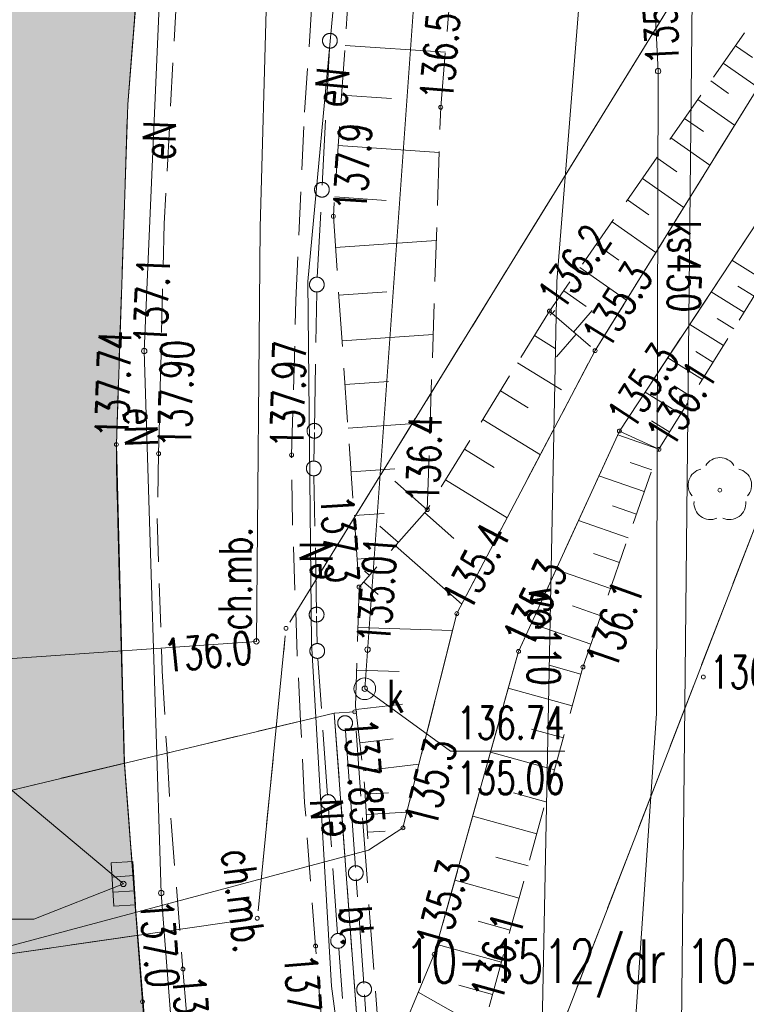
# Model space of a CAD drawing. Header units: centimetres. Extents: x -29333 to 403204, y -464147 to 16641.
# Tile 126 of 134: x 76338 to 78010, y 4817 to 7082. Entities that reach past the tile are written whole.
import ezdxf
from ezdxf.xclip import XClip

# ---------------------------------------------------------------- set-up
doc = ezdxf.new("R2010")
doc.units = ezdxf.units.CM
doc.header["$MEASUREMENT"] = 0
doc.header["$XCLIPFRAME"] = 0
for name, pattern in [('1_OTKC', [150, 100, -50]), ('1_OTKJ', [200, 150, -50]), ('1_OTKU', [200, 150, -50]), ('1_OTRK', [175, 125, -50]), ('1_OTRKG', [175, 125, -50]), ('EGKK', [200, 150, -50])]:
    doc.linetypes.add(name, pattern=pattern)
for name, color, linetype in [('2010_Mlawa_627_2_mdcp_pow_zakr_bez_zmian_14_Dzialki', 7, 'Continuous'), ('2010_Mlawa_627_2_mdcp_pow_zakr_bez_zmian_14_Kontury', 7, 'Continuous'), ('2010_Mlawa_627_2_mdcp_pow_zakr_bez_zmian_14_Numery_dzialek', 7, 'Continuous'), ('2010_Mlawa_627_2_mdcp_pow_zakr_bez_zmian_14_Numery_konturow', 7, 'Continuous'), ('2010_Mlawa_627_2_mdcp_pow_zakr_bez_zmian_14_OTK_E_T_1', 7, 'Continuous'), ('2010_Mlawa_627_2_mdcp_pow_zakr_bez_zmian_14_OTK_E_T_3', 7, 'Continuous'), ('2010_Mlawa_627_2_mdcp_pow_zakr_bez_zmian_14_OTK_L_0', 7, 'Continuous'), ('2010_Mlawa_627_2_mdcp_pow_zakr_bez_zmian_14_OTK_L_1', 7, 'Continuous'), ('2010_Mlawa_627_2_mdcp_pow_zakr_bez_zmian_14_OTK_L_11', 7, 'Continuous'), ('2010_Mlawa_627_2_mdcp_pow_zakr_bez_zmian_14_OTK_L_2', 7, 'Continuous'), ('2010_Mlawa_627_2_mdcp_pow_zakr_bez_zmian_14_OTK_L_4', 7, 'Continuous'), ('2010_Mlawa_627_2_mdcp_pow_zakr_bez_zmian_14_OTK_L_7', 7, 'Continuous'), ('2010_Mlawa_627_2_mdcp_pow_zakr_bez_zmian_14_OTR_L_1', 7, 'Continuous'), ('2010_Mlawa_627_2_mdcp_pow_zakr_bez_zmian_14_OTR_T_0', 7, 'Continuous'), ('2010_Mlawa_627_2_mdcp_pow_zakr_bez_zmian_14_OTR_T_1', 7, 'Continuous'), ('2010_Mlawa_627_2_mdcp_pow_zakr_bez_zmian_14_OTW_L_0', 7, 'Continuous'), ('2010_Mlawa_627_2_mdcp_pow_zakr_bez_zmian_14_OTZ_T_0', 7, 'Continuous'), ('2010_Mlawa_627_2_mdcp_pow_zakr_bez_zmian_14_Punkty', 7, 'Continuous'), ('2010_Mlawa_627_2_mdcp_pow_zakr_bez_zmian_14_SUEP_E_T_0', 7, 'Continuous'), ('2010_Mlawa_627_2_mdcp_pow_zakr_bez_zmian_14_SUEP_L_0', 7, 'Continuous'), ('2010_Mlawa_627_2_mdcp_pow_zakr_bez_zmian_14_SUER_T_0', 7, 'Continuous'), ('2010_Mlawa_627_2_mdcp_pow_zakr_bez_zmian_14_SUGP_L_0', 7, 'Continuous'), ('2010_Mlawa_627_2_mdcp_pow_zakr_bez_zmian_14_SUGR_T_0', 7, 'Continuous'), ('2010_Mlawa_627_2_mdcp_pow_zakr_bez_zmian_14_SUK_T_1', 7, 'Continuous'), ('2010_Mlawa_627_2_mdcp_pow_zakr_bez_zmian_14_SUKP_E_T_0', 7, 'Continuous'), ('2010_Mlawa_627_2_mdcp_pow_zakr_bez_zmian_14_SUKP_L_0', 7, 'Continuous'), ('2010_Mlawa_627_2_mdcp_pow_zakr_bez_zmian_14_SUKR_T_0', 7, 'Continuous'), ('2010_Mlawa_627_2_mdcp_pow_zakr_bez_zmian_14_SUL_L_1', 7, 'Continuous'), ('2010_Mlawa_627_2_mdcp_pow_zakr_bez_zmian_14_SUP_E_T_1', 7, 'Continuous'), ('2010_Mlawa_627_2_mdcp_pow_zakr_bez_zmian_14_SUP_T_4', 7, 'Continuous'), ('2010_Mlawa_627_2_mdcp_pow_zakr_bez_zmian_14_SUWP_E_T_0', 7, 'Continuous'), ('2010_Mlawa_627_2_mdcp_pow_zakr_bez_zmian_14_SUWP_L_0', 7, 'Continuous'), ('MAPA MDCP', 7, 'Continuous'), ('PROJEKTOWANE DROGI', 7, 'Continuous'), ('PZT NOWE', 7, 'Continuous')]:
    doc.layers.add(name, color=color, linetype=linetype)
doc.styles.add('GENERATED_STYLE_2', font='Simplex.shx')
doc.dimstyles.new('GENERATED_STYLE__6', dxfattribs={"dimtxt": 0.18, "dimasz": 145.92, "dimexe": 0.18, "dimexo": 0.0625, "dimgap": 0.09, "dimtad": 0, "dimtih": 1, "dimtoh": 1, "dimdec": 4, "dimzin": 0, "dimdsep": 46, "dimcen": 0.09, "dimadec": 0, "dimazin": 0, "dimtfac": 1, "dimtdec": 4, "dimtmove": 0, "dimatfit": 3, "dimldrblk": 'ARROWHEAD_5', "dimfxl": 1, "dimtolj": 1, "dimtzin": 0, "dimarcsym": 0})

# ---------------------------------------------------------------- blocks, each defined once
blk = doc.blocks.new('Rysunek_6_14', base_point=(74378.8, 8957.9))
at = {"layer": '2010_Mlawa_627_2_mdcp_pow_zakr_bez_zmian_14_Dzialki', "color": 7, "linetype": 'Continuous', "lineweight": 18}
for p, q in [((78033.9, 7439.4), (76959.8, 5696.4)), ((77494.9, 4531.8), (78032.7, 5924.1)), ((76949.2, 5665), (76886.5, 5031.8)), ((76868, 5012.5), (75863.7, 4868.3))]:
    blk.add_line(p, q, dxfattribs=at)
at = {"layer": '2010_Mlawa_627_2_mdcp_pow_zakr_bez_zmian_14_Kontury', "color": 3, "linetype": 'EGKK', "lineweight": 18}
for p, q in [((76959.8, 5696.4), (78033.9, 7439.4)), ((78032.7, 5924.1), (77494.9, 4531.8)), ((76886.5, 5031.8), (76949.2, 5665)), ((75863.7, 4868.3), (76868, 5012.5))]:
    blk.add_line(p, q, dxfattribs=at)
at = {"layer": '2010_Mlawa_627_2_mdcp_pow_zakr_bez_zmian_14_OTK_L_0', "color": 7, "linetype": '1_OTKJ', "lineweight": 18}
for p, q in [((76586.8, 6886.9), (76648.8, 7664.9)), ((76560.8, 6104.9), (76586.8, 6886.9)), ((76560.8, 6050.9), (76560.8, 6104.9)), ((76578.8, 5377.9), (76560.8, 6050.9)), ((76579.3, 5371.7), (75879.1, 5204.6)), ((76579.3, 5371.7), (76578.8, 5377.9)), ((76620.8, 4822.9), (76579.3, 5371.7)), ((76652.8, 4441), (76620.8, 4822.9))]:
    blk.add_line(p, q, dxfattribs=at)
at = {"layer": '2010_Mlawa_627_2_mdcp_pow_zakr_bez_zmian_14_OTK_L_1', "color": 7, "linetype": 'Continuous', "lineweight": 18}
for p, q in [((76586.8, 6886.9), (76648.8, 7664.9)), ((76560.8, 6104.9), (76586.8, 6886.9)), ((76560.8, 6050.9), (76560.8, 6104.9)), ((76578.8, 5377.9), (76560.8, 6050.9)), ((76620.8, 4822.9), (76578.8, 5377.9)), ((76652.8, 4441), (76620.8, 4822.9))]:
    blk.add_line(p, q, dxfattribs=at)
at = {"layer": '2010_Mlawa_627_2_mdcp_pow_zakr_bez_zmian_14_OTK_L_11', "color": 7, "linetype": '1_OTKJ', "lineweight": 18}
for p, q in [((77034.1, 6701.4), (77050.9, 7015.9)), ((77022.8, 6489.9), (77033, 6680.8)), ((77016.3, 6140), (77021.5, 6454.9)), ((77015.1, 6066.9), (77016.2, 6132.9)), ((77021.2, 5717), (77015.2, 6031.9)), ((77022.5, 5646.9), (77021.3, 5710.2)), ((77046.7, 5297.8), (77024.1, 5612)), ((77110.5, 5131.8), (77088.1, 5446)), ((77069.6, 4979.9), (77049, 5266.9)), ((77129.6, 4864.5), (77112.4, 5105.8)), ((77096.5, 4630.9), (77072.2, 4945)), ((77148.6, 4597.2), (77131.4, 4838.5))]:
    blk.add_line(p, q, dxfattribs=at)
for centre in [(77051.8, 7033.9), (77033.5, 6691.1), (77021.8, 6472.9), (77021.8, 6472.9), (77016.3, 6136.4), (77014.8, 6049.9), (77014.8, 6049.9), (77021.3, 5713.6), (77022.8, 5629.9), (77022.8, 5629.9), (77086.8, 5463.9), (77047.9, 5282.3), (77111.4, 5118.8), (77070.8, 4962.9), (77070.8, 4962.9), (77130.5, 4851.5)]:
    blk.add_circle(centre, 17, dxfattribs=at)
at = {"layer": '2010_Mlawa_627_2_mdcp_pow_zakr_bez_zmian_14_OTK_L_2', "color": 7, "linetype": '1_OTKC', "lineweight": 18}
for p, q in [((76993.8, 6869.9), (77014.8, 7183.9)), ((76698.8, 7132.9), (76670.8, 6612.9)), ((76973.8, 6436.9), (76993.8, 6869.9)), ((76670.8, 6612.9), (76657.8, 6083.9)), ((76963.8, 6080.9), (76973.8, 6436.9)), ((76657.8, 6083.9), (76654.8, 5934.9)), ((76965.8, 5923.9), (76963.8, 6080.9)), ((76654.8, 5934.9), (76665.8, 5583.9)), ((76976.8, 5619.9), (76965.8, 5923.9)), ((76984.4, 5468.4), (76976.8, 5619.9)), ((76665.8, 5583.9), (76677.2, 5395.1)), ((76984.4, 5468.4), (76677.2, 5395.1)), ((76993.8, 5280.9), (76984.4, 5468.4)), ((76677.2, 5395.1), (76686.8, 5235.9)), ((77018.8, 4950.9), (76993.8, 5280.9)), ((76686.8, 5235.9), (76713.8, 4897.9)), ((77056.7, 4484.5), (77018.8, 4950.9)), ((76713.8, 4897.9), (76750.3, 4451.5))]:
    blk.add_line(p, q, dxfattribs=at)
at = {"layer": '2010_Mlawa_627_2_mdcp_pow_zakr_bez_zmian_14_OTK_L_4', "color": 7, "linetype": '1_OTKU', "lineweight": 18}
for p, q in [((77108.8, 5489.9), (77061.8, 5486.9)), ((77061.8, 5486.9), (77135.7, 4493.1)), ((77182.5, 4498.1), (77108.8, 5489.9))]:
    blk.add_line(p, q, dxfattribs=at)
at = {"layer": '2010_Mlawa_627_2_mdcp_pow_zakr_bez_zmian_14_OTK_L_7', "color": 7, "linetype": 'Continuous', "lineweight": 18}
for p, q in [((77061.8, 5486.9), (75448.8, 5101.9)), ((77135.7, 4493.1), (77061.8, 5486.9))]:
    blk.add_line(p, q, dxfattribs=at)
at = {"layer": '2010_Mlawa_627_2_mdcp_pow_zakr_bez_zmian_14_OTR_L_1', "color": 7, "linetype": '1_OTRK', "lineweight": 18}
for p, q in [((78917.8, 7956.9), (77717.8, 6135.9)), ((77661.8, 6320.9), (78546.8, 7750.9)), ((77306.8, 6880.9), (77355.8, 7465.9)), ((77275.8, 5954.9), (77306.8, 6880.9)), ((77343.8, 5715.9), (77661.8, 6320.9)), ((77717.8, 6135.9), (77485.8, 5628.9)), ((77717.8, 6135.9), (77808.8, 6093.9)), ((77219.8, 5222.9), (77343.8, 5715.9)), ((77485.8, 5628.9), (77291.8, 4931.9)), ((77140.3, 5171.5), (77219.8, 5222.9)), ((77291.8, 4931.9), (77173.8, 4651.7))]:
    blk.add_line(p, q, dxfattribs=at)
at = {"layer": '2010_Mlawa_627_2_mdcp_pow_zakr_bez_zmian_14_OTR_L_1', "color": 7, "linetype": '1_OTRKG', "lineweight": 18}
for p, q in [((77808.8, 6093.9), (78951.8, 7936.9)), ((78507.8, 7768.9), (77556.8, 6411.9)), ((77121.8, 7534.9), (77059.8, 6629.9)), ((77059.8, 6629.9), (77118.8, 5776.9)), ((77556.8, 6411.9), (77275.8, 5954.9)), ((77556.8, 6411.9), (77661.8, 6320.9)), ((77633.8, 5592.9), (77808.8, 6093.9)), ((77275.8, 5954.9), (77118.8, 5776.9)), ((77118.8, 5776.9), (77110.6, 5502.9)), ((77417.8, 4810.9), (77633.8, 5592.9)), ((77110.6, 5502.9), (77131.7, 5322.2)), ((77131.7, 5322.2), (77140.3, 5171.5))]:
    blk.add_line(p, q, dxfattribs=at)
at = {"layer": '2010_Mlawa_627_2_mdcp_pow_zakr_bez_zmian_14_OTR_L_1', "color": 7, "linetype": 'Continuous', "lineweight": 18}
for p, q in [((77086.8, 7023.3), (77317.4, 7007.5)), ((77984.7, 7022.4), (78023.5, 6995.2)), ((77956.7, 6982.4), (78036.6, 6926.4)), ((77927.8, 6941.3), (77969, 6912.5)), ((77079, 6908.8), (77193.4, 6901)), ((77898.2, 6898.9), (77982.8, 6839.6)), ((77867.6, 6855.3), (77911.2, 6824.8)), ((77836.2, 6810.5), (77925.9, 6747.6)), ((77071, 6792.6), (77303.4, 6776.7)), ((77803.8, 6764.3), (77850, 6731.9)), ((77770.5, 6716.7), (77865.6, 6650.1)), ((77062.9, 6674.4), (77181.1, 6666.3)), ((77736.2, 6667.8), (77785.1, 6633.5)), ((77700.9, 6617.4), (77801.6, 6546.8)), ((77064.8, 6558.5), (77296.6, 6574.5)), ((77664.5, 6565.5), (77716.4, 6529.2)), ((78050.2, 6483.1), (77976.7, 6528.7)), ((77627.1, 6512.1), (77733.9, 6437.3)), ((77589.6, 6458.6), (77641.4, 6422.3)), ((78027.4, 6446.4), (77990.2, 6469.5)), ((77072.4, 6448.3), (77182.6, 6455.9)), ((78004.3, 6409.1), (77928.8, 6456)), ((77563.1, 6406.5), (77569.1, 6413.4)), ((77612.5, 6363.7), (77655.3, 6413.1)), ((77562.4, 6407.1), (77558.3, 6402.4)), ((77980.9, 6371.3), (77942.6, 6395.1)), ((77957.1, 6333), (77879.5, 6381.2)), ((77079.7, 6343.4), (77289.3, 6357.9)), ((77522.1, 6355.4), (77570.1, 6325.9)), ((77618, 6358.9), (77573, 6306.9)), ((77661.8, 6320.9), (77661.9, 6320.9)), ((77908.6, 6254.8), (77828.8, 6304.3)), ((77933, 6294.2), (77893.7, 6318.6)), ((77483.5, 6292.7), (77584.8, 6230.4)), ((77086.6, 6243), (77187, 6250)), ((77883.9, 6214.9), (77843.4, 6240)), ((77444.2, 6228.7), (77508.1, 6189.4)), ((77858.8, 6174.4), (77776.8, 6225.3)), ((77403.5, 6162.6), (77535.9, 6081.2)), ((77093.6, 6142.6), (77246.4, 6153.2)), ((77833.4, 6133.4), (77791.8, 6159.2)), ((77808.8, 6093.9), (77713.8, 6127.1)), ((77361.4, 6094.1), (77429.9, 6052)), ((77100.5, 6042.2), (77200.9, 6049.1)), ((77792.3, 6046.4), (77742.5, 6063.8)), ((77774.9, 5996.7), (77670.8, 6033)), ((77275.8, 5954.9), (77201.4, 6020.5)), ((77317.9, 6023.3), (77459.6, 5936.1)), ((77756.7, 5944.6), (77702.2, 5963.6)), ((77107.4, 5941.8), (77176.4, 5946.5)), ((77269.8, 5948.1), (77336.8, 5889)), ((77209.3, 5879.4), (77166.4, 5917.2)), ((77737.7, 5890.1), (77623.6, 5930)), ((77202.6, 5871.8), (77355.1, 5737.3)), ((77717.7, 5833.1), (77658.1, 5854)), ((77114.4, 5841.4), (77141.3, 5843.2)), ((77142.7, 5803.9), (77131.4, 5813.9)), ((77696.9, 5773.4), (77571.9, 5817.1)), ((77129.4, 5788.9), (77162.7, 5759.6)), ((77675.1, 5710.9), (77609.7, 5733.8)), ((77652.2, 5645.5), (77515.3, 5693.4)), ((77116, 5683.9), (77334.1, 5677.3)), ((77629.4, 5576.8), (77556, 5597)), ((77113.1, 5585.6), (77211.3, 5582.7)), ((77609.1, 5503.4), (77462.2, 5544)), ((77111.5, 5495), (77219.2, 5507.6)), ((77588.8, 5429.9), (77515.3, 5450.2)), ((77120.4, 5418.5), (77197, 5427.4)), ((77568.5, 5356.4), (77421.3, 5397)), ((77128, 5354.1), (77256.6, 5369.2)), ((77132.9, 5300.3), (77186.9, 5303.4)), ((77548.2, 5282.8), (77474.5, 5303.1)), ((77135.6, 5253.7), (77228.9, 5259)), ((77527.8, 5209.1), (77380.3, 5249.8)), ((77138, 5212.6), (77179.1, 5214.9)), ((77140.3, 5171.5), (77140.3, 5171.5)), ((77507.5, 5135.4), (77433.6, 5155.8)), ((77487.1, 5061.5), (77339.3, 5102.4)), ((77466.7, 4987.6), (77392.7, 5008.1)), ((77446.2, 4913.7), (77298.2, 4954.6)), ((77425.8, 4839.6), (77348.4, 4861)), ((77393.1, 4766.9), (77255.1, 4844.6))]:
    blk.add_line(p, q, dxfattribs=at)
at = {"layer": '2010_Mlawa_627_2_mdcp_pow_zakr_bez_zmian_14_OTR_T_0', "color": 7, "linetype": 'Continuous', "lineweight": 18}
for centre in [(76560.8, 6104.9), (76657.8, 6083.9), (76963.8, 6080.9), (77108.8, 5489.9), (77018.8, 4950.9), (76713.8, 4897.9), (76620.8, 4822.9)]:
    blk.add_circle(centre, 4.5, dxfattribs=at)
at = {"layer": '2010_Mlawa_627_2_mdcp_pow_zakr_bez_zmian_14_OTR_T_1', "color": 7, "linetype": 'Continuous', "lineweight": 18}
for centre in [(77306.8, 6880.9), (77059.8, 6629.9), (77556.8, 6411.9), (77661.8, 6320.9), (77717.8, 6135.9), (77808.8, 6093.9), (77275.8, 5954.9), (77118.8, 5776.9), (77343.8, 5715.9), (77485.8, 5628.9), (77633.8, 5592.9), (77910.8, 5569.9), (77219.8, 5222.9), (77291.8, 4931.9)]:
    blk.add_circle(centre, 4.5, dxfattribs=at)
at = {"layer": '2010_Mlawa_627_2_mdcp_pow_zakr_bez_zmian_14_OTW_L_0', "color": 141, "linetype": 'Continuous', "lineweight": 18, "true_color": 0x59d9ff}
for p, q in [((77717.8, 6135.9), (78917.8, 7956.9)), ((78546.8, 7750.9), (77661.8, 6320.9)), ((77661.8, 6320.9), (77343.8, 5715.9)), ((77485.8, 5628.9), (77717.8, 6135.9)), ((77343.8, 5715.9), (77219.8, 5222.9)), ((77291.8, 4931.9), (77485.8, 5628.9)), ((77219.8, 5222.9), (77140.3, 5171.5)), ((77140.3, 5171.5), (75347.8, 4692.9)), ((77173.8, 4651.7), (77291.8, 4931.9))]:
    blk.add_line(p, q, dxfattribs=at)
at = {"layer": '2010_Mlawa_627_2_mdcp_pow_zakr_bez_zmian_14_OTZ_T_0', "color": 94, "linetype": 'Continuous', "lineweight": 18}
blk.add_circle((77948.8, 5999.9), 4.5, dxfattribs=at)
for centre, start, end in [((77948.8, 6037.4), 30.1401, 149.8599), ((77913.2, 6011.5), 102.1445, 221.86), ((77984.5, 6011.5), 318.14, 77.8555), ((77926.8, 5969.6), 174.1482, 293.8542), ((77970.9, 5969.6), 246.1458, 5.8518)]:
    blk.add_arc(centre, 37.5, start, end, dxfattribs=at)
at = {"layer": '2010_Mlawa_627_2_mdcp_pow_zakr_bez_zmian_14_Punkty', "color": 7, "linetype": 'Continuous', "lineweight": 18}
for centre in [(76950.8, 5681.9), (76884.8, 5014.9)]:
    blk.add_circle(centre, 4.5, dxfattribs=at)
at = {"layer": '2010_Mlawa_627_2_mdcp_pow_zakr_bez_zmian_14_SUEP_L_0', "color": 1, "linetype": 'Continuous', "lineweight": 18}
for p, q in [((76915.8, 7515.9), (76891.8, 6603.9)), ((77085.8, 7385.9), (77000.8, 6479.9)), ((76663.8, 7216.9), (76624.8, 6319.9)), ((76891.8, 6603.9), (76882.8, 5651.9)), ((77000.8, 6479.9), (77009.8, 5648.9)), ((76624.8, 6319.9), (76663.8, 5072.9)), ((76882.8, 5651.9), (75760.8, 5572.9)), ((77009.8, 5648.9), (77055.8, 4858.9)), ((76663.8, 5072.9), (76712.3, 4447.4)), ((77055.8, 4858.9), (77105.1, 4489.8))]:
    blk.add_line(p, q, dxfattribs=at)
at = {"layer": '2010_Mlawa_627_2_mdcp_pow_zakr_bez_zmian_14_SUER_T_0', "color": 1, "linetype": 'Continuous', "lineweight": 18}
for centre in [(76624.8, 6319.9), (76882.8, 5651.9), (76663.8, 5072.9)]:
    blk.add_circle(centre, 6.25, dxfattribs=at)
at = {"layer": '2010_Mlawa_627_2_mdcp_pow_zakr_bez_zmian_14_SUGP_L_0', "color": 52, "linetype": 'Continuous', "lineweight": 18, "true_color": 0xbfbf00}
for p, q in [((77755.4, 7965.1), (77806.8, 6963.9)), ((77806.8, 6963.9), (77803, 5486.1)), ((77803, 5486.1), (77739.5, 4558.2))]:
    blk.add_line(p, q, dxfattribs=at)
at = {"layer": '2010_Mlawa_627_2_mdcp_pow_zakr_bez_zmian_14_SUGR_T_0', "color": 52, "linetype": 'Continuous', "lineweight": 18, "true_color": 0xbfbf00}
blk.add_circle((77806.8, 6963.9), 6.25, dxfattribs=at)
at = {"layer": '2010_Mlawa_627_2_mdcp_pow_zakr_bez_zmian_14_SUK_T_1', "color": 36, "linetype": 'Continuous', "lineweight": 18, "true_color": 0x803300}
for p, q in [((76548.7, 5142.2), (76598.6, 5145.4)), ((76598.6, 5145.4), (76605, 5045.6)), ((76555.1, 5042.4), (76548.7, 5142.2)), ((76600.7, 5113), (76550.8, 5109.8)), ((76602.9, 5078.1), (76553, 5074.8)), ((76605, 5045.6), (76555.1, 5042.4))]:
    blk.add_line(p, q, dxfattribs=at)
at = {"layer": '2010_Mlawa_627_2_mdcp_pow_zakr_bez_zmian_14_SUKP_L_0', "color": 36, "linetype": 'Continuous', "lineweight": 18, "true_color": 0x803300}
for p, q in [((77132, 5543), (77404.3, 9359.4)), ((77895.8, 8189.9), (77858.2, 4571)), ((75646.1, 5873.3), (76576.8, 5093.9))]:
    blk.add_line(p, q, dxfattribs=at)
at = {"layer": '2010_Mlawa_627_2_mdcp_pow_zakr_bez_zmian_14_SUKR_T_0', "color": 36, "linetype": 'Continuous', "lineweight": 18, "true_color": 0x803300}
for p, q in [((77132, 5543), (77329.1, 5399.4)), ((77329.1, 5399.4), (77592.4, 5399.4)), ((76576.8, 5093.9), (76371.1, 5012.5)), ((76107.9, 5012.5), (76371.1, 5012.5))]:
    blk.add_line(p, q, dxfattribs=at)
for centre in [(77138.4, 5633.1), (77132, 5543), (76576.8, 5093.9)]:
    blk.add_circle(centre, 6.25, dxfattribs=at)
at = {"layer": '2010_Mlawa_627_2_mdcp_pow_zakr_bez_zmian_14_SUL_L_1', "color": 7, "linetype": 'Continuous', "lineweight": 18}
for p, q in [((77755.4, 7965.1), (77806.8, 6963.9)), ((77806.8, 6963.9), (77803, 5486.1)), ((76882.8, 5651.9), (75760.8, 5572.9))]:
    blk.add_line(p, q, dxfattribs=at)
at = {"layer": '2010_Mlawa_627_2_mdcp_pow_zakr_bez_zmian_14_SUP_T_4', "color": 7, "linetype": 'Continuous', "lineweight": 18}
blk.add_circle((77132, 5543), 25, dxfattribs=at)
at = {"layer": '2010_Mlawa_627_2_mdcp_pow_zakr_bez_zmian_14_SUWP_L_0', "color": 5, "linetype": 'Continuous', "lineweight": 18}
for p, q in [((77573.8, 6479.9), (77748.8, 8668.9)), ((77535.6, 4536.2), (77573.8, 6479.9))]:
    blk.add_line(p, q, dxfattribs=at)
at = {"layer": '2010_Mlawa_627_2_mdcp_pow_zakr_bez_zmian_14_Numery_dzialek', "color": 7, "linetype": 'Continuous', "lineweight": 18, "insert": (77871.4, 4966.1), "char_height": 100, "attachment_point": 1, "style": 'GENERATED_STYLE_2'}
blk.add_mtext('\\A1;{\\W0.700000x;\\pql;\\FSimplex.shx;10-663/5}', dxfattribs=at)
at = {"layer": '2010_Mlawa_627_2_mdcp_pow_zakr_bez_zmian_14_Numery_konturow', "color": 3, "linetype": 'Continuous', "lineweight": 18, "insert": (77224.8, 4966.1), "char_height": 100, "attachment_point": 1, "style": 'GENERATED_STYLE_2'}
blk.add_mtext('\\A1;{\\W0.700000x;\\pql;\\FSimplex.shx;10-1512/dr}', dxfattribs=at)
at = {"layer": '2010_Mlawa_627_2_mdcp_pow_zakr_bez_zmian_14_OTK_E_T_1', "color": 7, "linetype": 'Continuous', "lineweight": 18, "char_height": 75, "attachment_point": 4, "style": 'GENERATED_STYLE_2'}
for insert, rotation in [((76832.2, 5677), 89.35), ((76839.4, 5174.1), 277.125)]:
    blk.add_mtext('\\A1;{\\W0.700000x;\\pql;\\FSimplex.shx;ch.mb.}', dxfattribs=dict(at, insert=insert, rotation=rotation))
at = {"layer": '2010_Mlawa_627_2_mdcp_pow_zakr_bez_zmian_14_OTK_E_T_3', "color": 7, "linetype": 'Continuous', "lineweight": 18, "insert": (77110.3, 5043.7), "char_height": 75, "attachment_point": 4, "rotation": 274.4365, "style": 'GENERATED_STYLE_2'}
blk.add_mtext('\\A1;{\\W0.700000x;\\pql;\\FSimplex.shx;bt.}', dxfattribs=at)
at = {"layer": '2010_Mlawa_627_2_mdcp_pow_zakr_bez_zmian_14_OTR_T_0', "color": 7, "linetype": 'Continuous', "lineweight": 18, "char_height": 75, "style": 'GENERATED_STYLE_2'}
for s, insert, attachment_point, rotation in [('\\A1;{\\W0.700000x;\\pql;\\FSimplex.shx;137.74}', (76587.4, 6119), 7, 88.0957), ('\\A1;{\\W0.700000x;\\pql;\\FSimplex.shx;137.90}', (76657.4, 6098.9), 1, 88.5923), ('\\A1;{\\W0.700000x;\\pql;\\FSimplex.shx;137.97}', (76990.3, 6095.2), 7, 88.391), ('\\A1;{\\W0.700000x;\\pql;\\FSimplex.shx;137.85}', (77084, 5473), 7, 274.2487), ('\\A1;{\\W0.700000x;\\pql;\\FSimplex.shx;137.90}', (77020.9, 4936), 1, 274.6355), ('\\A1;{\\W0.700000x;\\pql;\\FSimplex.shx;137.82}', (76689.1, 4880.8), 7, 274.6643)]:
    blk.add_mtext(s, dxfattribs=dict(at, insert=insert, attachment_point=attachment_point, rotation=rotation))
at = {"layer": '2010_Mlawa_627_2_mdcp_pow_zakr_bez_zmian_14_OTR_T_1', "color": 7, "linetype": 'Continuous', "lineweight": 18, "char_height": 75, "style": 'GENERATED_STYLE_2'}
for s, insert, attachment_point, rotation in [('\\A1;{\\W0.700000x;\\pql;\\FSimplex.shx;136.5}', (77334, 6893.7), 7, 85.212), ('\\A1;{\\W0.700000x;\\pql;\\FSimplex.shx;137.9}', (77060, 6644.9), 1, 86.0809), ('\\A1;{\\W0.700000x;\\pql;\\FSimplex.shx;136.2}', (77586.8, 6409.3), 7, 54.9768), ('\\A1;{\\W0.700000x;\\pql;\\FSimplex.shx;135.3}', (77691.9, 6320), 7, 58.2474), ('\\A1;{\\W0.700000x;\\pql;\\FSimplex.shx;135.3}', (77747.8, 6134.1), 7, 56.616), ('\\A1;{\\W0.700000x;\\pql;\\FSimplex.shx;136.1}', (77838.9, 6092.9), 7, 58.1934), ('\\A1;{\\W0.700000x;\\pql;\\FSimplex.shx;136.4}', (77302.4, 5969), 7, 88.0826), ('\\A1;{\\W0.700000x;\\pql;\\FSimplex.shx;137.3}', (77104.9, 5991), 1, 273.9567), ('\\A1;{\\W0.700000x;\\pql;\\FSimplex.shx;135.4}', (77373.9, 5717.1), 7, 62.2727), ('\\A1;{\\W0.700000x;\\pql;\\FSimplex.shx;135.3}', (77515.8, 5631.7), 7, 65.4115), ('\\A1;{\\W0.700000x;\\pql;\\FSimplex.shx;136.1}', (77638, 5607.4), 1, 70.7456), ('\\A1;{\\W0.700000x;\\pql;\\FSimplex.shx;135.3}', (77222.7, 5237.7), 1, 75.8818), ('\\A1;{\\W0.700000x;\\pql;\\FSimplex.shx;135.3}', (77320.9, 4939.4), 7, 74.4462), ('\\A1;{\\W0.700000x;\\pql;\\FSimplex.shx;136.1}', (77446.9, 4818.4), 7, 74.559)]:
    blk.add_mtext(s, dxfattribs=dict(at, insert=insert, attachment_point=attachment_point, rotation=rotation))
at = {"layer": '2010_Mlawa_627_2_mdcp_pow_zakr_bez_zmian_14_OTR_T_1', "color": 7, "linetype": 'Continuous', "lineweight": 18, "insert": (77925.8, 5543.9), "char_height": 75, "attachment_point": 7, "style": 'GENERATED_STYLE_2'}
blk.add_mtext('\\A1;{\\W0.700000x;\\pql;\\FSimplex.shx;136.2}', dxfattribs=at)
at = {"layer": '2010_Mlawa_627_2_mdcp_pow_zakr_bez_zmian_14_SUEP_E_T_0', "color": 1, "linetype": 'Continuous', "lineweight": 18, "char_height": 75, "attachment_point": 4, "style": 'GENERATED_STYLE_2'}
for insert, rotation in [((77051.4, 6881.7), 84.6403), ((76656.8, 6759.7), 87.5105), ((76616.1, 6189.7), 271.7913), ((77021.1, 5792.7), 90.6205), ((77048.8, 5200.1), 93.3324)]:
    blk.add_mtext('\\A1;{\\W0.700000x;\\pql;\\FSimplex.shx;eN}', dxfattribs=dict(at, insert=insert, rotation=rotation))
at = {"layer": '2010_Mlawa_627_2_mdcp_pow_zakr_bez_zmian_14_SUER_T_0', "color": 1, "linetype": 'Continuous', "lineweight": 18, "char_height": 75, "attachment_point": 4, "style": 'GENERATED_STYLE_2'}
for s, insert, rotation in [('\\A1;{\\W0.700000x;\\pql;\\FSimplex.shx;137.1}', (76638.1, 6334.4), 87.5105), ('\\A1;{\\W0.700000x;\\pql;\\FSimplex.shx;136.0}', (76670.5, 5618.7), 5.5308), ('\\A1;{\\W0.700000x;\\pql;\\FSimplex.shx;137.0}', (76652.4, 5057), 274.4258)]:
    blk.add_mtext(s, dxfattribs=dict(at, insert=insert, rotation=rotation))
at = {"layer": '2010_Mlawa_627_2_mdcp_pow_zakr_bez_zmian_14_SUGR_T_0', "color": 52, "linetype": 'Continuous', "lineweight": 18, "true_color": 0xbfbf00, "insert": (77817.8, 6979.5), "char_height": 75, "attachment_point": 4, "rotation": 92.9411, "style": 'GENERATED_STYLE_2'}
blk.add_mtext('\\A1;{\\W0.700000x;\\pql;\\FSimplex.shx;135.41}', dxfattribs=at)
at = {"layer": '2010_Mlawa_627_2_mdcp_pow_zakr_bez_zmian_14_SUKP_E_T_0', "color": 36, "linetype": 'Continuous', "lineweight": 18, "true_color": 0x803300, "insert": (77868, 6620.5), "char_height": 75, "attachment_point": 4, "rotation": 269.4038, "style": 'GENERATED_STYLE_2'}
blk.add_mtext('\\A1;{\\W0.700000x;\\pql;\\FSimplex.shx;ks450}', dxfattribs=at)
at = {"layer": '2010_Mlawa_627_2_mdcp_pow_zakr_bez_zmian_14_SUKR_T_0', "color": 36, "linetype": 'Continuous', "lineweight": 18, "true_color": 0x803300, "insert": (77152.1, 5647.1), "char_height": 75, "attachment_point": 4, "rotation": 85.9215, "style": 'GENERATED_STYLE_2'}
blk.add_mtext('\\A1;{\\W0.700000x;\\pql;\\FSimplex.shx;135.01}', dxfattribs=at)
at = {"layer": '2010_Mlawa_627_2_mdcp_pow_zakr_bez_zmian_14_SUKR_T_0', "color": 36, "linetype": 'Continuous', "lineweight": 18, "true_color": 0x803300, "char_height": 75, "attachment_point": 1, "style": 'GENERATED_STYLE_2'}
for s, insert in [('\\A1;{\\W0.700000x;\\pql;\\FSimplex.shx;136.74}', (77344.1, 5502)), ('\\A1;{\\W0.700000x;\\pql;\\FSimplex.shx;135.06}', (77344.1, 5375.2))]:
    blk.add_mtext(s, dxfattribs=dict(at, insert=insert))
at = {"layer": '2010_Mlawa_627_2_mdcp_pow_zakr_bez_zmian_14_SUP_E_T_1', "color": 7, "linetype": 'Continuous', "lineweight": 18, "insert": (77184.1, 5488.6), "char_height": 75, "attachment_point": 7, "style": 'GENERATED_STYLE_2'}
blk.add_mtext('\\A1;{\\W0.700000x;\\pql;\\FSimplex.shx;k}', dxfattribs=at)
at = {"layer": '2010_Mlawa_627_2_mdcp_pow_zakr_bez_zmian_14_SUWP_E_T_0', "color": 5, "linetype": 'Continuous', "lineweight": 18, "insert": (77547.6, 5777.2), "char_height": 75, "attachment_point": 4, "rotation": 268.873, "style": 'GENERATED_STYLE_2'}
blk.add_mtext('\\A1;{\\W0.700000x;\\pql;\\FSimplex.shx;wo110}', dxfattribs=at)
blk = doc.blocks.new('ARROWHEAD_5')
at = {"linetype": 'Continuous', "lineweight": 0}
blk.add_hatch(color=0, dxfattribs=at).paths.add_polyline_path([(-1, 0.2679), (0, 0), (-1, -0.2679)])
at = {"color": 0, "linetype": 'Continuous', "lineweight": 0}
blk.add_line((0, 0), (-1, 0), dxfattribs=at)

msp = doc.modelspace()

# ---------------------------------------------------------------- hatches: boundary and pattern name
at = {"layer": 'PROJEKTOWANE DROGI', "linetype": 'Continuous', "lineweight": 0, "true_color": 0x555555, "transparency": 33554559}
msp.add_hatch(color=251, dxfattribs=at).paths.add_polyline_path([(67651.1, -18419.9), (68261.2, -18463.7), (70134.4, -12277.2), (71364.5, -8240.8), (72467.5, -4665.6), (73221.8, -2121.1), (73480.8, -1350.1), (73665.8, -815.1, -0.060563), (73803.6, -551.7, -0.165273), (74571.8, -100.1), (75490.3, -13.1, -0.423722), (76408.8, -743.1), (76588.4, -2768.3), (76962.3, -6919), (77660.8, -6865.6), (77576.3, -5928.7), (77251.9, -2339.8), (76958.3, 934.3), (76842.3, 2237.5), (76736.8, 3437.9), (76652.8, 4441), (76600.1, 5097.3), (76579.3, 5371.7), (76560.8, 6104.9), (76586.8, 6886.9), (76648.8, 7664.9), (76738.8, 8339.9), (76850.8, 8958.9), (76984.8, 9573.9), (77131.8, 10124.9), (77258.8, 10558.9), (77627.8, 11766.9), (77856.8, 12518.4), (77192.8, 12730.9), (76983.8, 12046.9), (76949.8, 11935.9), (76834.8, 11683.9), (76720.8, 11522.7), (76641.6, 11445.4), (76570.8, 11368.9), (76385.8, 11244.9), (76273.8, 11187.9), (76099.8, 11134.9), (75932.8, 11102.9), (75803.4, 11105.9), (75666.8, 11125.9), (75343.8, 11186.9), (75325.1, 11197.1), (75279.8, 11209.9), (73550.8, 11710.9), (72386.8, 12048.6), (72103.6, 11377.1), (72798.8, 11174.9), (73826.8, 10877.9), (75148.8, 10508.9), (75365.8, 10439.9), (75512.8, 10381.9), (75661.8, 10290.9), (75799.8, 10168.9), (75923.8, 10025.9), (76002.8, 9911.9), (76081.8, 9754.9), (76144.8, 9551.9), (76171.8, 9369.9), (76166.8, 9188.9), (76138.8, 9028.9), (76035, 8452.5), (75937.8, 7683.9), (75877.8, 6933.9), (75853.8, 6163.9), (75852.9, 6071.2), (75870.8, 5329.9), (75911.8, 4709.9), (75944.2, 4364.5), (75963.8, 4155), (76037.8, 3362.9), (76140.2, 2200.1), (76196.8, 1555.9), (76200.9, 1445.4, -0.379216), (75456.8, 689.9), (74378.8, 586, 0.328004), (73079.8, -457.1), (72859.8, -1138.1), (72666.8, -1900.1), (71889.6, -4504.1), (71107.6, -7083.3, -0.343763), (69804.2, -8011.4), (68574, -7954.3), (68163.5, -8435.8), (68986.8, -8474, -0.491245), (70176.3, -10152.1), (69214, -13316.9), (68108.2, -16904.9)])

# ---------------------------------------------------------------- linework, layer by layer
at = {"layer": 'PROJEKTOWANE DROGI', "color": 7, "linetype": 'Continuous', "lineweight": 13, "flags": 128}
msp.add_lwpolyline([(77251.9, -2339.8), (76958.3, 934.3), (76842.3, 2237.5), (76736.8, 3437.9), (76652.8, 4441), (76600.1, 5097.3), (76579.3, 5371.7), (76560.8, 6104.9), (76586.8, 6886.9), (76648.8, 7664.9), (76738.8, 8339.9), (76850.8, 8958.9), (76984.8, 9573.9)], dxfattribs=at)

# ---------------------------------------------------------------- block references
at = {"layer": 'MAPA MDCP', "color": 151, "linetype": 'Continuous', "lineweight": 13, "true_color": 0x80c2ff}
ref = msp.add_blockref('Rysunek_6_14', (74378.8, 8957.9), dxfattribs=at)
XClip(ref).set_block_clipping_path([(69128.8472942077, 3877.9165768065), (79628.8472943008, 14037.9165767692)])

# ---------------------------------------------------------------- leaders
at = {"layer": 'PZT NOWE', "color": 7, "linetype": 'Continuous', "lineweight": 13, "annotation_type": 0, "has_hookline": 1, "hookline_direction": 0, "text_width": 1844.7}
msp.add_leader([(75141.9, 8880.6), (79277.7, 6875.1), (79555.4, 6875.1)], dimstyle='GENERATED_STYLE__6', dxfattribs=at)

doc.saveas('drawing.dxf')
